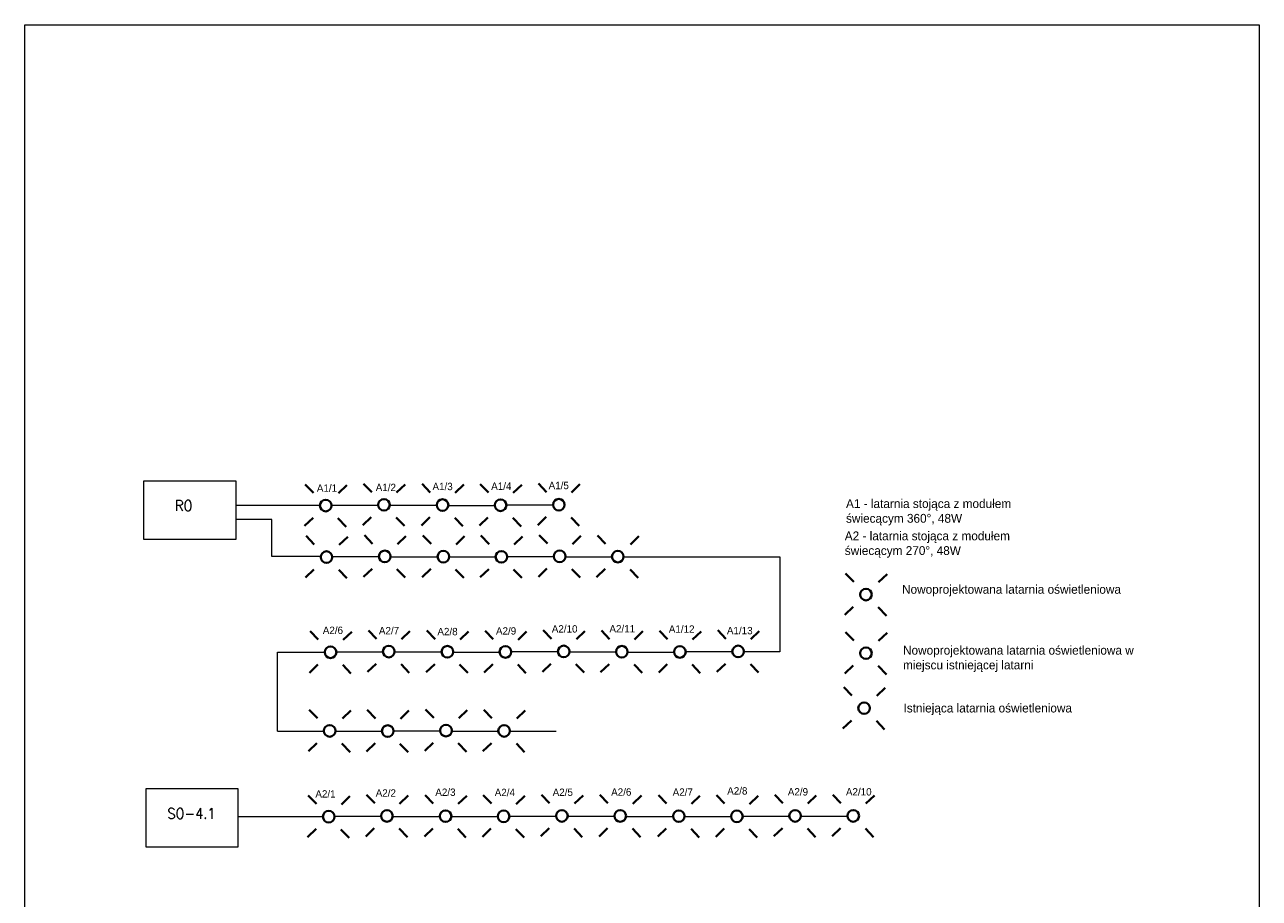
# Model space of a CAD drawing. Header units: millimetres. Extents: x 730 to 10409, y 1134 to 11940.
# Tile 26 of 49: x 6990 to 9090, y 2619 to 4104. Entities that reach past the tile are written whole.
import ezdxf
from ezdxf.enums import TextEntityAlignment as Align

# ---------------------------------------------------------------- set-up
doc = ezdxf.new("R2010")
doc.units = ezdxf.units.MM
doc.layers.add('_0', color=7, linetype='Continuous')
doc.layers.add('Schematy elektryka', color=7, linetype='Continuous', lineweight=9)
doc.styles.add('ELEKTR', font='romans.shx', dxfattribs={"width": 0.7})

msp = doc.modelspace()

# ---------------------------------------------------------------- linework, layer by layer
at = {"layer": '_0', "color": 1, "linetype": 'ByBlock', "lineweight": 40}
for p, q in [((7467.72, 3322.58), (7481.61, 3308.19)), ((7524.03, 3307.44), (7538.42, 3321.33)), ((7566.77, 3323.76), (7580.66, 3309.37)), ((7623.08, 3308.62), (7637.47, 3322.51)), ((7666.46, 3323.4), (7680.35, 3309.01)), ((7722.77, 3308.26), (7737.16, 3322.15)), ((7765.21, 3323.13), (7779.1, 3308.74)), ((7821.52, 3307.98), (7835.91, 3321.87)), ((7864.29, 3323.93), (7878.18, 3309.54)), ((7920.6, 3308.79), (7934.99, 3322.68)), ((7466.47, 3251.88), (7480.86, 3265.77)), ((7523.28, 3265.02), (7537.17, 3250.63)), ((7565.52, 3253.06), (7579.91, 3266.95)), ((7622.33, 3266.2), (7636.22, 3251.81)), ((7665.21, 3252.7), (7679.6, 3266.59)), ((7722.02, 3265.84), (7735.91, 3251.45)), ((7763.96, 3252.43), (7778.35, 3266.32)), ((7820.77, 3265.57), (7834.66, 3251.17)), ((7863.04, 3253.23), (7877.43, 3267.12)), ((7919.85, 3266.37), (7933.74, 3251.98)), ((8386.69, 3171.3), (8400.58, 3156.91)), ((8443, 3156.16), (8457.39, 3170.05)), ((8385.44, 3100.6), (8399.83, 3114.49)), ((8442.25, 3113.74), (8456.14, 3099.35)), ((7472.9, 2793.69), (7486.79, 2779.3)), ((7571.95, 2794.87), (7585.84, 2780.48)), ((7628.26, 2779.73), (7642.65, 2793.62)), ((7671.63, 2794.52), (7685.52, 2780.13)), ((7727.94, 2779.38), (7742.33, 2793.27)), ((7770.38, 2794.24), (7784.27, 2779.85)), ((7869.46, 2795.05), (7883.35, 2780.66)), ((7925.77, 2779.91), (7940.16, 2793.8)), ((7968.7, 2794.87), (7982.59, 2780.48)), ((8025.01, 2779.72), (8039.4, 2793.61)), ((8068.39, 2794.51), (8082.28, 2780.12)), ((8124.7, 2779.37), (8139.09, 2793.26)), ((8167.14, 2794.24), (8181.03, 2779.84)), ((8266.22, 2795.04), (8280.11, 2780.65)), ((8322.53, 2779.9), (8336.92, 2793.79)), ((8365.05, 2795.02), (8378.94, 2780.63)), ((8421.36, 2779.88), (8435.75, 2793.77)), ((7529.21, 2778.55), (7543.6, 2792.44)), ((7826.69, 2779.1), (7841.08, 2792.99)), ((8223.45, 2779.09), (8237.84, 2792.98)), ((7471.64, 2722.99), (7486.03, 2736.88)), ((7528.45, 2736.13), (7542.34, 2721.74)), ((7570.69, 2724.17), (7585.08, 2738.06)), ((7627.5, 2737.31), (7641.39, 2722.92)), ((7670.38, 2723.82), (7684.77, 2737.71)), ((7727.19, 2736.96), (7741.08, 2722.57)), ((7769.13, 2723.54), (7783.52, 2737.43)), ((7825.94, 2736.68), (7839.83, 2722.29)), ((7868.21, 2724.35), (7882.6, 2738.24)), ((7925.02, 2737.49), (7938.91, 2723.1)), ((7967.45, 2724.17), (7981.84, 2738.06)), ((8024.26, 2737.31), (8038.15, 2722.91)), ((8067.13, 2723.81), (8081.53, 2737.7)), ((8123.95, 2736.95), (8137.83, 2722.56)), ((8165.88, 2723.54), (8180.28, 2737.43)), ((8222.7, 2736.67), (8236.58, 2722.28)), ((8264.97, 2724.34), (8279.36, 2738.23)), ((8321.78, 2737.48), (8335.67, 2723.09)), ((8363.79, 2724.32), (8378.18, 2738.21)), ((8420.6, 2737.46), (8434.49, 2723.07))]:
    msp.add_line(p, q, dxfattribs=at)
at = {"layer": '_0', "color": 251, "linetype": 'ByBlock', "lineweight": 40, "true_color": 0x636466}
for p, q in [((7469.13, 3234.86), (7483.02, 3220.47)), ((7568.18, 3236.04), (7582.07, 3221.65)), ((7624.49, 3220.9), (7638.88, 3234.79)), ((7667.86, 3235.68), (7681.75, 3221.29)), ((7724.17, 3220.54), (7738.56, 3234.43)), ((7766.61, 3235.41), (7780.5, 3221.02)), ((7822.92, 3220.26), (7837.31, 3234.15)), ((7865.69, 3236.21), (7879.58, 3221.82)), ((7922, 3221.07), (7936.39, 3234.96)), ((7964.55, 3235.7), (7978.44, 3221.31)), ((8020.86, 3220.56), (8035.25, 3234.45)), ((7525.44, 3219.72), (7539.83, 3233.61)), ((7467.87, 3164.16), (7482.26, 3178.05)), ((7524.68, 3177.3), (7538.57, 3162.91)), ((7566.92, 3165.34), (7581.31, 3179.23)), ((7623.73, 3178.48), (7637.62, 3164.09)), ((7666.61, 3164.98), (7681, 3178.87)), ((7723.42, 3178.12), (7737.31, 3163.73)), ((7765.36, 3164.71), (7779.75, 3178.6)), ((7822.17, 3177.85), (7836.06, 3163.45)), ((7864.44, 3165.51), (7878.83, 3179.4)), ((7921.25, 3178.65), (7935.14, 3164.26)), ((7963.3, 3165.01), (7977.69, 3178.89)), ((8020.11, 3178.14), (8034, 3163.75)), ((8383.59, 2978.11), (8397.48, 2963.72)), ((8439.9, 2962.97), (8454.29, 2976.86)), ((7672.33, 2940.06), (7686.22, 2925.67)), ((7474.5, 2939.52), (7488.39, 2925.13)), ((7530.81, 2924.38), (7545.2, 2938.27)), ((7573.25, 2939.25), (7587.14, 2924.86)), ((7629.56, 2924.11), (7643.95, 2938)), ((7728.64, 2924.91), (7743.03, 2938.8)), ((7771.19, 2939.55), (7785.08, 2925.16)), ((7827.5, 2924.4), (7841.89, 2938.29)), ((8382.34, 2907.41), (8396.73, 2921.3)), ((8439.15, 2920.55), (8453.04, 2906.16)), ((7473.25, 2868.83), (7487.64, 2882.71)), ((7530.06, 2881.96), (7543.95, 2867.57)), ((7572, 2868.55), (7586.39, 2882.44)), ((7628.81, 2881.69), (7642.7, 2867.3)), ((7671.08, 2869.36), (7685.47, 2883.25)), ((7727.89, 2882.49), (7741.78, 2868.1)), ((7769.94, 2868.85), (7784.33, 2882.74)), ((7826.75, 2881.98), (7840.64, 2867.59))]:
    msp.add_line(p, q, dxfattribs=at)
at = {"layer": '_0', "color": 2, "linetype": 'ByBlock', "lineweight": 40}
for p, q in [((7475.97, 3073.17), (7489.86, 3058.78)), ((7532.28, 3058.03), (7546.67, 3071.92)), ((7575.02, 3074.35), (7588.91, 3059.96)), ((7631.33, 3059.21), (7645.72, 3073.1)), ((7674.7, 3074), (7688.59, 3059.61)), ((7731.01, 3058.86), (7745.4, 3072.75)), ((7773.45, 3073.72), (7787.34, 3059.33)), ((7829.76, 3058.58), (7844.15, 3072.47)), ((7872.53, 3074.53), (7886.42, 3060.14)), ((7928.84, 3059.39), (7943.23, 3073.28)), ((7971.39, 3074.02), (7985.28, 3059.63)), ((8027.7, 3058.88), (8042.09, 3072.77)), ((8070.14, 3073.74), (8084.03, 3059.35)), ((8126.45, 3058.6), (8140.84, 3072.49)), ((8169.23, 3074.55), (8183.12, 3060.16)), ((8225.53, 3059.41), (8239.93, 3073.3)), ((8386.68, 3071.59), (8400.57, 3057.2)), ((8442.99, 3056.44), (8457.38, 3070.33)), ((7474.72, 3002.48), (7489.11, 3016.36)), ((7531.53, 3015.61), (7545.42, 3001.22)), ((7573.77, 3003.65), (7588.16, 3017.54)), ((7630.58, 3016.79), (7644.47, 3002.4)), ((7673.45, 3003.3), (7687.84, 3017.19)), ((7730.26, 3016.44), (7744.15, 3002.05)), ((7772.2, 3003.02), (7786.59, 3016.91)), ((7829.01, 3016.16), (7842.9, 3001.77)), ((7871.28, 3003.83), (7885.67, 3017.72)), ((7928.09, 3016.97), (7941.98, 3002.58)), ((7970.14, 3003.32), (7984.53, 3017.21)), ((8026.95, 3016.46), (8040.84, 3002.07)), ((8068.89, 3003.04), (8083.28, 3016.93)), ((8125.7, 3016.18), (8139.59, 3001.79)), ((8167.97, 3003.85), (8182.36, 3017.74)), ((8224.78, 3016.99), (8238.67, 3002.6)), ((8385.43, 3000.89), (8399.82, 3014.78)), ((8442.24, 3014.03), (8456.13, 2999.63))]:
    msp.add_line(p, q, dxfattribs=at)
at = {"layer": '_0', "color": 1, "linetype": 'ByBlock', "lineweight": 40}
for centre in [(7601.5, 3287.78), (7701.18, 3287.43), (7799.93, 3287.15), (7899.01, 3287.96), (7502.45, 3286.6), (8421.41, 3135.33), (7507.62, 2757.72), (7606.67, 2758.9), (7706.35, 2758.54), (7805.1, 2758.27), (7904.19, 2759.07), (8003.43, 2758.89), (8103.11, 2758.54), (8201.86, 2758.26), (8300.94, 2759.07), (8399.77, 2759.05)]:
    msp.add_circle(centre, 9.88, dxfattribs=at)
at = {"layer": '_0', "color": 251, "linetype": 'ByBlock', "lineweight": 40, "true_color": 0x636466}
for centre in [(7503.85, 3198.88), (7602.9, 3200.06), (7702.58, 3199.71), (7801.33, 3199.43), (7900.42, 3200.24), (7999.28, 3199.73), (8418.31, 2942.14), (7509.23, 2903.55), (7607.98, 2903.27), (7707.06, 2904.08), (7805.92, 2903.57)]:
    msp.add_circle(centre, 9.88, dxfattribs=at)
at = {"layer": '_0', "color": 2, "linetype": 'ByBlock', "lineweight": 40}
for centre in [(7510.69, 3037.2), (7609.74, 3038.38), (7709.43, 3038.02), (7808.18, 3037.75), (7907.26, 3038.55), (8006.12, 3038.04), (8104.87, 3037.77), (8203.95, 3038.57), (8421.4, 3035.61)]:
    msp.add_circle(centre, 9.88, dxfattribs=at)
at = {"layer": 'Schematy elektryka'}
for p, q in [((7349.55, 3287.01), (7491.98, 3287.01)), ((7512.62, 3287.48), (7591.41, 3287.48)), ((7612.3, 3287.13), (7691.09, 3287.13)), ((7711.05, 3286.85), (7789.84, 3286.85)), ((7810.14, 3287.66), (7888.92, 3287.66)), ((7410.66, 3262.86), (7349.83, 3262.86)), ((7410.66, 3200.13), (7410.66, 3262.86)), ((7494, 3200.13), (7410.66, 3200.13)), ((7514.02, 3199.76), (7592.81, 3199.76)), ((7613.71, 3199.41), (7692.49, 3199.41)), ((7712.46, 3199.13), (7791.24, 3199.13)), ((7811.54, 3199.94), (7890.32, 3199.94)), ((7910.4, 3199.43), (7989.18, 3199.43)), ((8009.15, 3199.15), (8275.03, 3199.15)), ((8275.03, 3199.15), (8275.03, 3037.68)), ((7420.35, 2903.25), (7420.35, 3037.59)), ((7420.35, 3037.59), (7499.16, 3037.59)), ((7520.86, 3038.07), (7599.65, 3038.07)), ((7620.55, 3037.72), (7699.33, 3037.72)), ((7719.3, 3037.44), (7798.08, 3037.44)), ((7818.38, 3038.25), (7897.17, 3038.25)), ((7917.24, 3037.74), (7996.03, 3037.74)), ((8015.99, 3037.46), (8094.78, 3037.46)), ((8115.07, 3038.27), (8193.86, 3038.27)), ((8275.03, 3037.68), (8213.88, 3037.68)), ((7420.35, 2903.25), (7499.14, 2903.25)), ((7519.1, 2902.97), (7597.89, 2902.97)), ((7618.18, 2903.78), (7696.97, 2903.78)), ((7717.04, 2903.27), (7795.83, 2903.27)), ((7815.79, 2902.99), (7894.58, 2902.99)), ((7354.73, 2758.12), (7497.15, 2758.12)), ((7517.79, 2758.59), (7596.58, 2758.59)), ((7617.48, 2758.24), (7696.26, 2758.24)), ((7716.23, 2757.96), (7795.01, 2757.96)), ((7815.31, 2758.77), (7894.09, 2758.77)), ((7914.55, 2758.59), (7993.34, 2758.59)), ((8014.23, 2758.23), (8093.02, 2758.23)), ((8112.98, 2757.96), (8191.77, 2757.96)), ((8212.07, 2758.76), (8290.85, 2758.76)), ((8310.89, 2758.74), (8389.68, 2758.74))]:
    msp.add_line(p, q, dxfattribs=at)
for points in [[(6990.46, 4103.95), (9090.46, 4103.95), (9090.46, 1133.95), (6990.46, 1133.95)], [(7193.09, 3328.68), (7349.39, 3328.68), (7349.39, 3228.99), (7193.09, 3228.99)], [(7196.91, 2805.34), (7353.21, 2805.34), (7353.21, 2705.65), (7196.91, 2705.65)]]:
    msp.add_lwpolyline(points, close=True, dxfattribs=at)

# ---------------------------------------------------------------- texts
at = {"char_height": 15, "attachment_point": 1}
for s, width, insert in [('A1 - latarnia stojąca z modułem świecącym 360%%D, 48W', 316.3495, (8387.46, 3297.35)), ('A2 - latarnia stojąca z modułem świecącym 270%%D, 48W', 313.8143, (8385.39, 3242.51)), ('Nowoprojektowana latarnia oświetleniowa', 418.9229, (8482.79, 3151.64)), ('Nowoprojektowana latarnia oświetleniowa w miejscu istniejącej latarni', 418.9229, (8484.45, 3048.15)), ('Istniejąca latarnia oświetleniowa', 418.9229, (8485.29, 2949.85))]:
    msp.add_mtext_dynamic_manual_height_columns(s, width=width, gutter_width=12.5, heights=[0], dxfattribs=dict(at, insert=insert))
at = {"layer": 'Schematy elektryka', "lineweight": 15, "ltscale": 2, "style": 'ELEKTR', "width": 0.9}
for s, p in [('RO', (7246.11, 3286.46)), ('SO-4.1', (7233.19, 2763.12))]:
    msp.add_text(s, height=18, dxfattribs=at).set_placement(p, align=Align.MIDDLE_LEFT)
at = {"layer": 'Schematy elektryka', "char_height": 12.5, "attachment_point": 1}
for s, insert in [('A1/1', (7487.43, 3322.46)), ('A1/2', (7587.57, 3323.57)), ('A1/3', (7684.1, 3325.23)), ('A1/4', (7783.96, 3325.78)), ('A1/5', (7881.67, 3326.91)), ('A2/6', (7497.57, 3080.77)), ('A2/7', (7592.98, 3080.17)), ('A2/8', (7692.47, 3078.6)), ('A2/9', (7792.11, 3079.69)), ('A2/10', (7887.07, 3083.16)), ('A2/11', (7985.07, 3083.38)), ('A1/12', (8086.1, 3082.83)), ('A1/13', (8184.92, 3080.28)), ('A2/1', (7484.89, 2802.65)), ('A2/2', (7587.58, 2804.25)), ('A2/3', (7688.93, 2805.52)), ('A2/4', (7789.95, 2805.09)), ('A2/5', (7888.54, 2805.46)), ('A2/6', (7988.02, 2805.88)), ('A2/7', (8092.66, 2805.7)), ('A2/8', (8185.43, 2807.76)), ('A2/9', (8288.52, 2806.21)), ('A2/10', (8387.35, 2806.19))]:
    msp.add_mtext_dynamic_manual_height_columns(s, width=13.9821, gutter_width=12.5, heights=[0], dxfattribs=dict(at, insert=insert))

doc.saveas('drawing.dxf')
